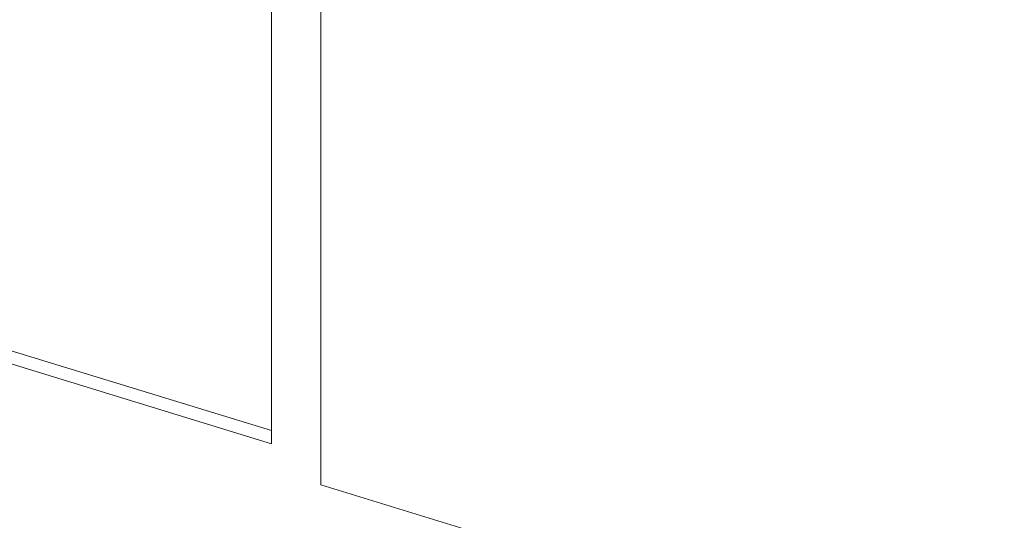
# Model space of a CAD drawing. Header units: millimetres. Extents: x -2220 to 52371, y -4077 to 6953.
# Tile 46 of 256: x 3184 to 4163, y -763 to -264. Entities that reach past the tile are written whole.
import ezdxf

# ---------------------------------------------------------------- set-up
doc = ezdxf.new("R2010")
doc.units = ezdxf.units.MM
doc.header["$MEASUREMENT"] = 0
doc.layers.add('Nuevo_08_E_Envans secs', color=7, linetype='Continuous')
doc.layers.add('Nuevo_Ventanas Archicad', color=7, linetype='Continuous')
doc.layers.add('Nuevo_08_E_Envans secs_Pluma_Nº__47', color=7, linetype='Continuous', lineweight=20)
doc.layers.add('Nuevo_Ventanas Archicad_Pluma_Nº__1', color=7, linetype='Continuous', lineweight=5)

# ---------------------------------------------------------------- blocks, each defined once
blk = doc.blocks.new('Elem Sección_68_1')
at = {"layer": 'Nuevo_08_E_Envans secs_Pluma_Nº__47', "color": 7, "linetype": 'Continuous', "lineweight": 20}
blk.add_line((3483.4, -727.47), (4883.94, -1157.28), dxfattribs=at)
blk = doc.blocks.new('Elem Sección_95_1')
at = {"layer": 'Nuevo_Ventanas Archicad_Pluma_Nº__1', "color": 7, "linetype": 'Continuous', "lineweight": 5}
for p, q in [((3434.19, 194.26), (3434.19, -686.49)), ((3483.4, -701.59), (3483.4, 179.16)), ((2554.42, -403.43), (3434.19, -673.42)), ((3434.19, -686.49), (2548.46, -414.67)), ((3483.4, -727.47), (3483.4, -701.59))]:
    blk.add_line(p, q, dxfattribs=at)

msp = doc.modelspace()

# ---------------------------------------------------------------- block references
at = {"layer": 'Nuevo_08_E_Envans secs', "lineweight": 0}
msp.add_blockref('Elem Sección_68_1', (0, 0), dxfattribs=at)

# ---------------------------------------------------------------- next in the draw order: block references
at = {"layer": 'Nuevo_Ventanas Archicad', "lineweight": 0}
msp.add_blockref('Elem Sección_95_1', (0, 0), dxfattribs=at)

doc.saveas('drawing.dxf')
